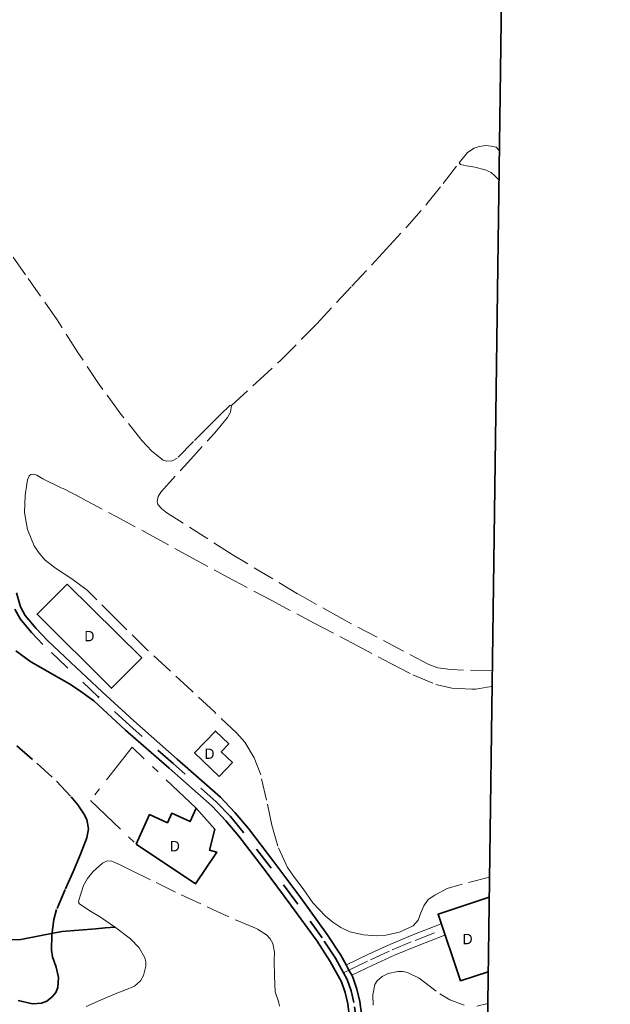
# Model space of a CAD drawing. Header units: metres. Extents: x 397317 to 400830, y 4588008 to 4590370.
# Tile 64 of 88: x 400687 to 400830, y 4588161 to 4588400. Entities that reach past the tile are written whole.
import ezdxf
from ezdxf.enums import TextEntityAlignment as Align

# ---------------------------------------------------------------- set-up
doc = ezdxf.new("R2010")
doc.units = ezdxf.units.M
doc.header["$MEASUREMENT"] = 0
for name, pattern in [('bt5mv20_nopinta', [10, 5, -5]), ('bt5mv20_tapia', [17.375, 10, -2.75, 1.875, -2.75]), ('bt5mv20_tlin1', [7, 5.25, -1.75])]:
    doc.linetypes.add(name, pattern=pattern)
for name, color, linetype, lineweight in [('COB01_LN', 7, 'Continuous', 15), ('EDI01_CN', 7, 'Continuous', 15), ('EDI01_LN', 7, 'Continuous', 15), ('PAR01_LN', 7, 'Continuous', 15), ('TAN01_LN', 7, 'Continuous', 15), ('VIA01_LN', 7, 'Continuous', 15), ('VIA04_LN', 7, 'Continuous', 15), ('VIA16_LN', 7, 'Continuous', 15), ('VIA19_LN', 7, 'Continuous', 15), ('VIA21_LN', 7, 'Continuous', 15), ('VIR01_LN', 7, 'Continuous', 15)]:
    doc.layers.add(name, color=color, linetype=linetype, lineweight=lineweight)
doc.styles.add('034', font='txt')

msp = doc.modelspace()

# ---------------------------------------------------------------- linework, layer by layer
at = {"layer": 'COB01_LN', "color": 92, "linetype": 'bt5mv20_nopinta', "lineweight": 35}
for points in [[(400686.77, 4588224.02, 186.05), (400691.62, 4588219.82, 186.26), (400696.41, 4588215.5, 186.41), (400699.91, 4588211.71, 186.34), (400701.53, 4588209.71, 186.02), (400703.03, 4588207.57, 185.37), (400703.72, 4588206.16, 184.84), (400704.1, 4588203.92, 183.99), (400703.72, 4588201.75, 183.15), (400702.22, 4588197.84, 181.55), (400700.59, 4588193.93, 180.12), (400698.49, 4588189.28, 178.9), (400696.43, 4588184.4, 177.83)], [(400696.43, 4588184.4, 177.83), (400695.73, 4588181.95, 177.3), (400695.28, 4588178.27, 176.52), (400695.22, 4588174.59, 175.77), (400695.46, 4588172.93, 175.59), (400696.28, 4588170.44, 175.61), (400696.85, 4588167.95, 175.47), (400696.71, 4588165.51, 174.98), (400696.25, 4588164.33, 174.71), (400695.36, 4588163.22, 174.48), (400694.02, 4588162.24, 174.24), (400692.79, 4588161.76, 174.03), (400690.55, 4588161.58, 173.66), (400687.16, 4588162.4, 173.16)]]:
    msp.add_polyline3d(points, dxfattribs=at)
at = {"layer": 'EDI01_LN', "color": 1, "linetype": 'Continuous', "lineweight": 35}
for points in [[(400698.95, 4588263.22, 186.93), (400717, 4588245.32, 186.93), (400709.73, 4588237.99, 186.93), (400691.68, 4588255.89, 186.93), (400698.95, 4588263.22, 186.93)], [(400735.72, 4588216.65, 188.12), (400729.8, 4588222.36, 187.85), (400734.86, 4588227.6, 187.85), (400738.07, 4588224.5, 187.94), (400736.24, 4588222.6, 187.94), (400738.95, 4588219.99, 187.94), (400735.72, 4588216.65, 188.12)], [(400715.65, 4588200.25, 188.34), (400718.9, 4588207.39, 191.93), (400723.24, 4588205.42, 192.04), (400724.28, 4588207.7, 191.64), (400728.71, 4588205.69, 193.46), (400730.18, 4588208.91, 192.81), (400734.71, 4588203.82, 192.71), (400733.37, 4588198.78, 193.47), (400735.17, 4588198.3, 193.45), (400729.98, 4588190.6, 187.85), (400715.65, 4588200.25, 188.34)], [(400800.81, 4588169.32, 189.77), (400794.12, 4588167.14, 191.59), (400788.7, 4588183.27, 191.59), (400801.06, 4588187.38, 190.7)]]:
    msp.add_polyline3d(points, dxfattribs=at)
at = {"layer": 'PAR01_LN', "color": 3, "linetype": 'bt5mv20_tlin1', "lineweight": 15}
for points in [[(400738.72, 4588306.46, 177.47), (400738.42, 4588306.51, 177.34), (400735.93, 4588304.14, 177.4), (400733.46, 4588301.72, 177.46), (400729.53, 4588297.69, 177.47), (400725.57, 4588293.67, 177.45), (400724.38, 4588293.02, 177.43), (400722.98, 4588292.93, 177.4), (400722.17, 4588293.24, 177.39), (400719.43, 4588295.38, 177.36), (400717.02, 4588297.96, 177.3), (400711.73, 4588304.67, 176.92), (400706.72, 4588311.55, 176.49), (400701.56, 4588319.31, 176.08), (400696.56, 4588327.17, 175.68), (400688.93, 4588338.07, 174.72), (400681.29, 4588348.96, 173.77), (400677.67, 4588353.98, 173.43), (400671.86, 4588361.27, 173.12), (400665.47, 4588367.99, 172.75), (400651.58, 4588381.06, 171.49), (400637.67, 4588394.13, 170.3), (400631.87, 4588400.31, 169.89)], [(400803.54, 4588368.13, 181.03), (400802.75, 4588368.97, 180.94), (400801.54, 4588369.25, 180.88), (400800.2, 4588369.36, 180.79), (400798.62, 4588369.18, 180.73), (400797.44, 4588368.76, 180.67), (400795.77, 4588367.71, 180.55), (400793.76, 4588365.22, 180.04)], [(400738.72, 4588306.46, 177.47), (400744.69, 4588311.96, 177.77), (400750.65, 4588317.45, 178.07), (400759.38, 4588326.22, 178.31), (400767.8, 4588335.32, 178.53), (400776.14, 4588344.27, 179.03), (400781.12, 4588349.72, 179.18), (400786, 4588355.25, 179.38), (400789.92, 4588360.2, 179.69), (400793.76, 4588365.22, 180.04)], [(400793.76, 4588365.22, 180.04), (400794.14, 4588364.79, 180.02), (400795.59, 4588364.44, 180.02), (400797.56, 4588364.13, 180.01), (400800.04, 4588363.52, 179.99), (400801.53, 4588362.87, 179.98), (400802.44, 4588362.08, 179.97), (400803.44, 4588361.04, 179.96)], [(400801.81, 4588242.2, 179.6), (400791.69, 4588242.48, 179.87), (400788.66, 4588242.89, 179.82), (400786.48, 4588243.69, 179.81), (400780.13, 4588247.07, 179.78), (400765.42, 4588254.84, 179.39), (400754.69, 4588260.87, 178.99), (400738.85, 4588270.36, 178.43), (400723.05, 4588280.49, 178.18), (400721.87, 4588281.4, 178.18), (400720.94, 4588282.49, 178.18), (400720.74, 4588283.19, 178.18), (400720.96, 4588284.38, 178.18), (400721.6, 4588285.42, 178.18), (400728.13, 4588292.63, 178.16), (400734.66, 4588299.85, 178.14), (400737.78, 4588303.56, 177.78), (400738.48, 4588304.86, 177.65), (400738.72, 4588306.46, 177.47)], [(400801.12, 4588192.2, 184.37), (400794.5, 4588190.54, 184.73), (400790.9, 4588189.47, 184.76), (400787.92, 4588187.88, 184.75), (400786.33, 4588186.79, 184.79), (400785.23, 4588185.33, 184.88), (400784.53, 4588183.58, 185.01), (400783.84, 4588181.83, 185.14), (400782.63, 4588180.49, 185.15), (400779.38, 4588178.9, 185.15), (400776.09, 4588178.16, 185.14), (400773.89, 4588178.06, 185.13), (400770.62, 4588178.26, 185.08), (400767.35, 4588179.02, 185.08), (400765.2, 4588180.03, 185.08), (400763.2, 4588181.36, 185.08), (400761.47, 4588182.8, 185.08), (400758.37, 4588186.02, 185.02), (400756.06, 4588189.38, 184.9), (400753.95, 4588192.18, 184.77), (400752.29, 4588194.58, 184.68), (400749.92, 4588199.77, 184.51), (400748.5, 4588204.8, 184.34), (400747.2, 4588210.9, 184.03), (400745.79, 4588216.99, 183.7), (400744.21, 4588221.11, 183.53), (400741.97, 4588224.89, 183.39), (400740.05, 4588227.08, 183.32), (400734.6, 4588232.24, 183.2), (400729.12, 4588237.35, 183.08), (400723.77, 4588242.29, 182.94), (400718.42, 4588247.24, 182.78), (400711.07, 4588254.43, 182.51), (400703.8, 4588261.7, 182.11), (400700.1, 4588264.5, 181.87), (400696.14, 4588267.03, 181.62), (400693.64, 4588269.03, 181.46), (400692.18, 4588270.66, 181.35), (400691.02, 4588272.47, 181.25), (400689.38, 4588276.45, 181.04), (400688.67, 4588280.53, 180.8), (400688.78, 4588284.68, 180.58), (400689.18, 4588287.43, 180.52), (400689.38, 4588288.46, 180.52), (400689.76, 4588289.38, 180.52), (400690.22, 4588289.76, 180.52), (400690.93, 4588289.82, 180.52), (400691.67, 4588289.55, 180.52), (400693.12, 4588288.71, 180.52), (400697.97, 4588286.31, 180.59), (400702.79, 4588283.84, 180.71), (400710.83, 4588279.54, 180.85), (400718.86, 4588275.22, 180.99), (400728.38, 4588270, 181.4), (400737.91, 4588264.81, 181.82), (400748.31, 4588259.27, 181.94), (400758.72, 4588253.76, 182.06), (400768, 4588248.86, 182.32), (400777.28, 4588243.98, 182.56), (400782.61, 4588241.19, 182.63), (400788.15, 4588238.88, 182.69), (400792.03, 4588238, 182.72), (400796.88, 4588237.76, 182.73), (400797.78, 4588237.79, 182.73), (400798.82, 4588237.9, 182.55), (400800.56, 4588238.24, 182.34), (400801.76, 4588238.4, 181.98)], [(400703.53, 4588160.95, 175.32), (400707.05, 4588162.48, 176.4), (400710.57, 4588163.98, 177.53), (400712.92, 4588164.87, 178.38), (400715.28, 4588165.86, 179.09), (400716.69, 4588167.1, 179.3), (400717.45, 4588168.43, 179.34), (400718.01, 4588170.67, 179.3), (400718, 4588171.74, 179.26), (400717.77, 4588172.68, 179.25), (400716.37, 4588175.12, 179.25), (400714.31, 4588177.29, 179.24), (400710.68, 4588180.02, 179.22), (400707.01, 4588182.57, 179.19), (400704.45, 4588184.07, 179.18), (400701.92, 4588185.74, 179.19), (400701.75, 4588186.18, 179.2), (400701.82, 4588186.67, 179.24), (400702.95, 4588190.22, 179.99), (400703.88, 4588191.93, 180.43), (400705.27, 4588193.59, 180.74), (400707.49, 4588195.66, 180.95), (400708.62, 4588196.22, 181.02), (400709.78, 4588196.13, 181.06), (400712.09, 4588195.07, 181.09), (400714.4, 4588193.95, 181.12), (400720.46, 4588190.96, 181.16), (400726.52, 4588187.98, 181.21), (400733.28, 4588184.82, 181.26), (400740.07, 4588181.71, 181.32), (400745.04, 4588179.66, 181.45), (400747.22, 4588178.25, 181.53), (400748.09, 4588177.31, 181.57), (400748.75, 4588176.16, 181.59), (400749.11, 4588174.09, 181.6), (400749.07, 4588172.01, 181.6), (400749.16, 4588168.26, 181.57), (400749.25, 4588164.51, 181.53), (400750.06, 4588162.15, 181.49), (400750.37, 4588161.01, 181.46)], [(400773.01, 4588161.22, 185.83), (400772.87, 4588163.73, 185.63), (400773.39, 4588166.25, 185.44), (400773.95, 4588167.17, 185.4), (400775.16, 4588168.18, 185.36), (400776.62, 4588168.88, 185.36), (400778.97, 4588169.42, 185.4), (400780.15, 4588169.39, 185.42), (400781.26, 4588169.12, 185.44), (400784.1, 4588167.81, 185.44), (400789.09, 4588163.95, 185.77), (400791.53, 4588162.5, 185.83), (400795.03, 4588161.23, 185.87)], [(400798.06, 4588161.01, 185.92), (400800.7, 4588161.66, 185.97)]]:
    msp.add_polyline3d(points, dxfattribs=at)
at = {"layer": 'TAN01_LN', "color": 1, "linetype": 'bt5mv20_tapia', "lineweight": 15}
msp.add_polyline3d([(400730.18, 4588208.91, 189.08), (400714.66, 4588223.71, 187.9), (400704.62, 4588210.8, 188.41), (400715.65, 4588200.25, 188.42)], dxfattribs=at)
at = {"layer": 'VIA01_LN', "color": 6, "linetype": 'bt5mv20_nopinta', "lineweight": 35}
msp.add_polyline3d([(400769.09, 4588155.86, 185.99), (400768.31, 4588161.85, 185.6), (400767.64, 4588164.7, 185.44), (400766.68, 4588167.46, 185.35), (400765.79, 4588169.1, 185.34), (400763.89, 4588172.6, 185.33), (400760.63, 4588177.55, 185.31), (400754.3, 4588186.36, 185.21), (400747.8, 4588195.07, 185.05), (400741.66, 4588203.08, 184.91), (400738.45, 4588206.9, 184.85), (400735.04, 4588210.51, 184.78), (400724.63, 4588219.73, 184.59), (400714.11, 4588228.95, 184.37), (400706.41, 4588236.01, 184.13), (400698.81, 4588243.18, 183.76), (400693.12, 4588248.59, 183.38), (400690.33, 4588251.49, 183.17), (400687.59, 4588254.76, 182.96), (400686.32, 4588257.15, 182.84)], dxfattribs=at)
at = {"layer": 'VIA04_LN', "color": 1, "linetype": 'Continuous', "lineweight": 35}
for points in [[(400686.69, 4588261.08, 182.64), (400687.7, 4588257.71, 182.84), (400688.82, 4588255.59, 182.96), (400691.44, 4588252.48, 183.17), (400694.16, 4588249.64, 183.38), (400699.83, 4588244.25, 183.76), (400707.41, 4588237.09, 184.13), (400715.1, 4588230.05, 184.37), (400725.61, 4588220.84, 184.59), (400736.07, 4588211.57, 184.78), (400739.55, 4588207.89, 184.85), (400742.81, 4588204.01, 184.91), (400748.98, 4588195.96, 185.05), (400755.49, 4588187.23, 185.21), (400761.85, 4588178.39, 185.31), (400765.16, 4588173.36, 185.33), (400766.44, 4588171, 185.34), (400767.13, 4588169.74, 185.35), (400767.81, 4588168.48, 185.35), (400768.04, 4588168.06, 185.35), (400769.07, 4588165.11, 185.44), (400769.77, 4588162.11, 185.6), (400770.56, 4588156.02, 185.99)], [(400686.53, 4588247.03, 183.49), (400690.21, 4588244.34, 183.6), (400699.35, 4588239.13, 183.83), (400701.75, 4588237.57, 183.92), (400705.4, 4588234.92, 184.13), (400713.12, 4588227.84, 184.37), (400723.65, 4588218.62, 184.59), (400734.01, 4588209.44, 184.78), (400737.34, 4588205.91, 184.85), (400740.5, 4588202.15, 184.91), (400746.62, 4588194.17, 185.05), (400753.1, 4588185.48, 185.21), (400759.41, 4588176.71, 185.31), (400762.62, 4588171.84, 185.33), (400765.32, 4588166.86, 185.35), (400766.22, 4588164.28, 185.44), (400766.86, 4588161.58, 185.6), (400767.62, 4588155.71, 185.99)]]:
    msp.add_polyline3d(points, dxfattribs=at)
at = {"layer": 'VIA16_LN', "color": 42, "linetype": 'bt5mv20_nopinta', "lineweight": 15}
msp.add_polyline3d([(400765.79, 4588169.1, 185.34), (400767.13, 4588169.74, 185.34), (400772.34, 4588172.23, 185.44), (400777.58, 4588174.65, 185.52), (400783.14, 4588176.92, 185.54), (400789.9, 4588179.57, 185.53)], dxfattribs=at)
at = {"layer": 'VIA19_LN', "color": 7, "linetype": 'Continuous', "lineweight": 15}
for points in [[(400766.44, 4588171, 185.34), (400766.51, 4588171.03, 185.34), (400771.73, 4588173.52, 185.44), (400777.01, 4588175.96, 185.52), (400782.61, 4588178.24, 185.54), (400789.46, 4588180.93, 185.53)], [(400767.81, 4588168.48, 185.35), (400772.94, 4588170.94, 185.44), (400778.15, 4588173.34, 185.52), (400783.67, 4588175.6, 185.54), (400790.35, 4588178.21, 185.53)]]:
    msp.add_polyline3d(points, dxfattribs=at)
at = {"layer": 'VIA21_LN', "color": 2, "linetype": 'bt5mv20_tlin1', "lineweight": 35}
msp.add_polyline3d([(400648.89, 4588202.47, 171.9), (400652.84, 4588201.74, 172.04), (400656.78, 4588201.01, 172.17), (400658.05, 4588200.62, 172.22), (400659.99, 4588199.34, 172.3), (400664.86, 4588193.76, 172.57), (400667.79, 4588190.72, 173.02), (400670.72, 4588187.68, 173.55), (400674.29, 4588183.72, 173.85), (400678.11, 4588179.77, 174.19), (400680.26, 4588178.3, 174.44), (400682.06, 4588177.6, 174.64), (400684.92, 4588177.1, 174.95), (400687.75, 4588177.15, 175.3), (400692.72, 4588178.14, 175.97), (400697.7, 4588179.08, 176.64), (400701.81, 4588179.4, 177.02), (400705.87, 4588179.73, 177.75), (400708.18, 4588179.95, 178.49), (400710.48, 4588180.16, 179.22)], dxfattribs=at)
at = {"layer": 'VIR01_LN', "color": 7, "linetype": 'Continuous', "lineweight": 35, "flags": 128}
msp.add_lwpolyline([(397350.28, 4590369.96), (400830.34, 4590321.33), (400798.6, 4588008.28), (397317.41, 4588056.91)], close=True, dxfattribs=at)

# ---------------------------------------------------------------- texts
at = {"layer": 'EDI01_CN', "color": 251, "linetype": 'Continuous', "lineweight": 0, "style": '034'}
for p in [(400704.35, 4588250.6), (400733.39, 4588222.12), (400725.01, 4588199.75), (400795.82, 4588177.26)]:
    msp.add_text('D', height=2.5, dxfattribs=at).set_placement(p, align=Align.MIDDLE_CENTER)

doc.saveas('drawing.dxf')
